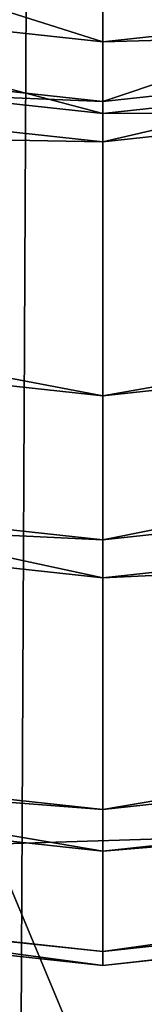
# Model space of a CAD drawing. Header units: millimetres. Extents: x -4.88 to 4.89, y -4.29 to 5.48.
# Tile 160 of 256: x 0.00066 to 0.00363, y -0.59804 to -0.5745. Entities that reach past the tile are written whole.
import ezdxf

# ---------------------------------------------------------------- set-up
doc = ezdxf.new("R2010")
doc.units = ezdxf.units.MM
doc.layers.get('0').update_dxf_attribs({"true_color": 0x5890e1})

msp = doc.modelspace()

# ---------------------------------------------------------------- meshes
at = {"color": 206, "true_color": 0x6c0888}
mesh = msp.add_polyface(dxfattribs=at)
corners = [(-4.61817455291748, 0.5942677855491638, 63.11192321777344), (-0.3076751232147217, 0.5942677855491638, 63.11192321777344), (-0.3070552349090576, 0.5745411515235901, 63.11192321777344), (-0.3076751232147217, 0.5942676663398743, 63.64631652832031), (-0.3070552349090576, 0.5745410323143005, 63.64631652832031), (-4.492310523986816, 0.3112271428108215, 63.62292098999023), (-4.609048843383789, 0.3038826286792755, 63.11192321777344), (-0.3051979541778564, 0.5548924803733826, 63.11192321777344), (-0.3051979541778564, 0.554892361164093, 63.64631652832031), (-4.46566104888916, 0.02930366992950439, 63.62292098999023), (-4.581707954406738, 0.01464360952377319, 63.11192321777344), (-0.3021106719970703, 0.5353990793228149, 63.11192321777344), (-0.3021106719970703, 0.5353990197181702, 63.64631652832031), (-4.421361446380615, -0.2503901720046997, 63.62292098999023), (-4.536259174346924, -0.2723079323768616, 63.11192321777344), (-0.2978050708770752, 0.5161380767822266, 63.11192321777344), (-0.2978050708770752, 0.5161380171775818, 63.64631652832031), (-4.359587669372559, -0.5267506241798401, 63.62292098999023), (-4.472882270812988, -0.5558395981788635, 63.11192321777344), (-0.2922987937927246, 0.4971854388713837, 63.11192321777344), (-0.2922987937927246, 0.4971853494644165, 63.64631652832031), (-4.280582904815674, -0.7986868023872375, 63.62292098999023), (-0.2856135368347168, 0.4786157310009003, 63.64631652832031), (-0.2856135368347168, 0.4786158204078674, 63.11192321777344), (-0.2777750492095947, 0.4605026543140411, 63.64631652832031), (-0.2777755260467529, 0.4605027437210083, 63.11192321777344), (-0.268815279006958, 0.4429174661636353, 63.64631652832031), (-0.268815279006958, 0.44291752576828, 63.11192321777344), (-0.2587685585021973, 0.4259296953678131, 63.64631652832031), (-0.2587685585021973, 0.4259297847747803, 63.11192321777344), (-0.2476754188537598, 0.4096059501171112, 63.64631652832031), (-0.2476754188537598, 0.4096060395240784, 63.11192321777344), (-0.2355785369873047, 0.394011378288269, 63.64631652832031), (-0.2355785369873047, 0.3940114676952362, 63.11192321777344), (-0.2225267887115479, 0.3792068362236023, 63.64631652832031), (-0.2225267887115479, 0.3792069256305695, 63.11192321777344), (-0.2085716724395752, 0.3652509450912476, 63.64631652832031), (-0.2085716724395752, 0.3652510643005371, 63.11192321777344), (-0.1937670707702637, 0.3521991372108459, 63.64631652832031), (-0.1937670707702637, 0.3521992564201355, 63.11192321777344), (-0.1781723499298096, 0.3401025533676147, 63.64631271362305), (-0.1781723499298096, 0.3401026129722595, 63.11192321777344), (-0.161848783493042, 0.3290092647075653, 63.64631652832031), (-0.161848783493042, 0.3290091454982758, 63.11192321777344), (-0.1448607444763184, 0.3189625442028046, 63.64631652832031), (-0.1448607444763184, 0.318962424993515, 63.11192321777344), (-0.1272754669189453, 0.310002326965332, 63.64631652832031), (-0.1272754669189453, 0.3100021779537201, 63.11192321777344), (-0.1091625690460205, 0.3021639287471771, 63.64631652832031), (-0.1091625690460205, 0.3021638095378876, 63.11192321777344), (-0.09059309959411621, 0.295478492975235, 63.64631652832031), (-0.09059309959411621, 0.2954785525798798, 63.11192321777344), (-0.0716402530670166, 0.2899720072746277, 63.64631652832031), (-0.0716402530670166, 0.2899720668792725, 63.11192321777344), (-0.05237913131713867, 0.2856671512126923, 63.64631652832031), (-0.05237936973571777, 0.285667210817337, 63.11192321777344), (-0.03288602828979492, 0.2825792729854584, 63.64631652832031), (-0.03288602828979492, 0.2825789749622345, 63.11192321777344), (-0.01323723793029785, 0.2807220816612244, 63.64631652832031), (-0.01323723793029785, 0.2807217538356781, 63.11192321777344), (0.006489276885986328, 0.2801022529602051, 63.64631652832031), (0.006489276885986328, 0.2801019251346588, 63.11192321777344)]
mesh.append_faces([[corners[k] for k in face] for face in [(1, 4, 2), (3, 5, 4), (2, 8, 7), (4, 9, 8), (7, 12, 11), (8, 13, 12), (11, 16, 15), (12, 17, 16), (15, 20, 19), (16, 21, 20), (19, 22, 23), (23, 24, 25), (25, 26, 27), (27, 28, 29), (29, 30, 31), (31, 32, 33), (33, 34, 35), (35, 36, 37), (37, 38, 39), (39, 40, 41), (41, 42, 43), (43, 44, 45), (45, 46, 47), (47, 48, 49), (49, 50, 51), (51, 52, 53), (53, 54, 55), (55, 56, 57), (57, 58, 59), (59, 60, 61)]], dxfattribs={"vtx0": -1, "color": 206})
mesh.append_faces([[corners[k] for k in face] for face in [(0, 1, 2), (1, 3, 4), (6, 2, 7), (2, 4, 8), (10, 7, 11), (7, 8, 12), (14, 11, 15), (11, 12, 16), (18, 15, 19), (15, 16, 20), (19, 20, 22), (23, 22, 24), (25, 24, 26), (27, 26, 28), (29, 28, 30), (31, 30, 32), (33, 32, 34), (35, 34, 36), (37, 36, 38), (39, 38, 40), (41, 40, 42), (43, 42, 44), (45, 44, 46), (47, 46, 48), (49, 48, 50), (51, 50, 52), (53, 52, 54), (55, 54, 56), (57, 56, 58), (59, 58, 60)]], dxfattribs={"vtx2": -1, "color": 206})
mesh = msp.add_polyface(dxfattribs=at)
corners = [(-4.391827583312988, -0.8348321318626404, 63.11192321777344), (-0.2922987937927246, 0.4971854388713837, 63.11192321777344), (-0.2856135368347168, 0.4786158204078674, 63.11192321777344), (-0.2922987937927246, 0.4971853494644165, 63.64631652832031), (-4.184659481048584, -1.065125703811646, 63.62292098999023), (-0.2856135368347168, 0.4786157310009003, 63.64631652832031), (-4.29341459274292, -1.108184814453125, 63.11192321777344), (-0.2777755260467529, 0.4605027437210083, 63.11192321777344), (-4.072195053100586, -1.325015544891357, 63.62292098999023), (-0.2777750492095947, 0.4605026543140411, 63.64631652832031), (-4.178031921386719, -1.374818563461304, 63.11192321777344), (-0.268815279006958, 0.44291752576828, 63.11192321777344), (-3.943633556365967, -1.577331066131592, 63.62292098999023), (-0.268815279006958, 0.4429174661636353, 63.64631652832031), (-4.046134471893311, -1.633681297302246, 63.11192321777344), (-0.2587685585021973, 0.4259297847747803, 63.11192321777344), (-3.799483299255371, -1.821076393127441, 63.62292098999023), (-0.2587685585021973, 0.4259296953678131, 63.64631652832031), (-3.89824366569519, -1.883751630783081, 63.11192321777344), (-0.2476754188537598, 0.4096060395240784, 63.11192321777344), (-3.640312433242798, -2.055289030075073, 63.62292098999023), (-0.2476754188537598, 0.4096059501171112, 63.64631652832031), (-3.734942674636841, -2.124041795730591, 63.11192321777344), (-0.2355785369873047, 0.3940114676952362, 63.11192321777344), (-3.46674919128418, -2.279045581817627, 63.62292098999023), (-0.2355785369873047, 0.394011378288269, 63.64631652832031), (-3.556875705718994, -2.353604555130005, 63.11192321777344), (-0.2225267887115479, 0.3792069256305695, 63.11192321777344), (-3.279478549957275, -2.491462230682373, 63.62292098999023), (-0.2225267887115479, 0.3792068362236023, 63.64631652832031), (-3.364745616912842, -2.571532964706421, 63.11192321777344), (-0.2085716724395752, 0.3652510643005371, 63.11192321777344), (-3.079240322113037, -2.69170069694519, 63.62292098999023), (-0.2085716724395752, 0.3652509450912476, 63.64631652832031), (-3.159311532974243, -2.776967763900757, 63.11192321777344), (-0.1937670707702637, 0.3521992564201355, 63.11192321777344), (-2.866823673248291, -2.878971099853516, 63.62292098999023), (-0.1937670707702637, 0.3521991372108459, 63.64631652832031), (-2.941382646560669, -2.969097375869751, 63.11192321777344), (-0.1781723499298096, 0.3401026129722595, 63.11192321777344), (-2.643067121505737, -3.052534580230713, 63.62292098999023), (-0.1781723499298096, 0.3401025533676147, 63.64631271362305), (-2.711820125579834, -3.147164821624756, 63.11192321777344), (-0.161848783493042, 0.3290091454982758, 63.11192321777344), (-2.471529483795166, -3.310465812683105, 63.11192321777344), (-2.408854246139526, -3.211705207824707, 63.62292098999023), (-0.161848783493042, 0.3290092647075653, 63.64631652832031), (-0.1448607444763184, 0.318962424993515, 63.11192321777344), (-2.22145938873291, -3.458357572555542, 63.11192321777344), (-2.165109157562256, -3.355855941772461, 63.62292098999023), (-0.1448607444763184, 0.3189625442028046, 63.64631652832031), (-0.1272754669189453, 0.3100021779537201, 63.11192321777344), (-1.962596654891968, -3.590254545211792, 63.11192321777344), (-1.912793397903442, -3.484417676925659, 63.62292098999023), (-0.1272754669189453, 0.310002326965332, 63.64631652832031), (-0.1091625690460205, 0.3021638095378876, 63.11192321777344), (-1.695963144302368, -3.705637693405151, 63.11192321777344), (-1.652904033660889, -3.596882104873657, 63.62292098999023), (-0.1091625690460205, 0.3021639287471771, 63.64631652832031), (-0.09059309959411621, 0.2954785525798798, 63.11192321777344), (-1.422610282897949, -3.804050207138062, 63.11192321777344), (-1.386464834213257, -3.692805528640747, 63.62292098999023), (-0.09059309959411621, 0.295478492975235, 63.64631652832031), (-0.0716402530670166, 0.2899720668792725, 63.11192321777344), (-1.143618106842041, -3.88510537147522, 63.11192321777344), (-1.114529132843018, -3.771810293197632, 63.62292098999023), (-0.0716402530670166, 0.2899720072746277, 63.64631652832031), (-0.05237936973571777, 0.285667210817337, 63.11192321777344), (-0.8600859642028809, -3.948482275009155, 63.11192321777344), (-0.8381679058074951, -3.833584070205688, 63.62292098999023), (-0.05237913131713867, 0.2856671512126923, 63.64631652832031), (-0.03288602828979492, 0.2825789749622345, 63.11192321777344), (-0.573134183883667, -3.99393105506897, 63.11192321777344), (-0.558474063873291, -3.877884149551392, 63.62292098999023), (-0.03288602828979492, 0.2825792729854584, 63.64631652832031), (-0.01323723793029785, 0.2807217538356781, 63.11192321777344), (-0.2765510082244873, -3.90453314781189, 63.62292098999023), (-0.01323723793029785, 0.2807220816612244, 63.64631652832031), (-0.28389573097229, -4.0212721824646, 63.11192321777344), (0.006489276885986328, 0.2801019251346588, 63.11192321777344), (0.00648951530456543, -3.913428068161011, 63.62292098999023), (0.006489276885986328, 0.2801022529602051, 63.64631652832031)]
mesh.append_faces([[corners[k] for k in face] for face in [(3, 4, 5), (5, 8, 9), (9, 12, 13), (13, 16, 17), (17, 20, 21), (21, 24, 25), (25, 28, 29), (29, 32, 33), (33, 36, 37), (37, 40, 41), (42, 43, 44), (41, 45, 46), (44, 47, 48), (46, 49, 50), (48, 51, 52), (50, 53, 54), (52, 55, 56), (54, 57, 58), (56, 59, 60), (58, 61, 62), (60, 63, 64), (62, 65, 66), (64, 67, 68), (66, 69, 70), (68, 71, 72), (70, 73, 74), (74, 76, 77), (77, 80, 81)]], dxfattribs={"vtx0": -1, "color": 206})
mesh.append_faces([[corners[k] for k in face] for face in [(0, 1, 2), (6, 2, 7), (10, 7, 11), (14, 11, 15), (18, 15, 19), (22, 19, 23), (26, 23, 27), (30, 27, 31), (34, 31, 35), (38, 35, 39), (37, 36, 40), (42, 39, 43), (41, 40, 45), (44, 43, 47), (46, 45, 49), (48, 47, 51), (50, 49, 53), (52, 51, 55), (54, 53, 57), (56, 55, 59), (58, 57, 61), (60, 59, 63), (62, 61, 65), (64, 63, 67), (66, 65, 69), (68, 67, 71), (70, 69, 73), (72, 71, 75), (74, 73, 76), (78, 75, 79), (77, 76, 80)]], dxfattribs={"vtx2": -1, "color": 206})
mesh = msp.add_polyface(dxfattribs=at)
corners = [(-1.183853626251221, -4.041811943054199, 63.15747451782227), (-0.8883390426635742, -4.096590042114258, 63.15002822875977), (-0.89040207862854, -4.107405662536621, 63.15747451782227), (-1.18111515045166, -4.031147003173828, 63.15002822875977), (-0.8861451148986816, -4.085089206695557, 63.14316177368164), (-1.178203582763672, -4.019806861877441, 63.14316177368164), (-0.8838181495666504, -4.072889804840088, 63.13690185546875), (-1.175114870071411, -4.007777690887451, 63.13690185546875), (-0.881354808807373, -4.059978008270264, 63.13127517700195), (-1.17184591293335, -3.99504542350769, 63.13127517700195), (-0.8787531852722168, -4.046339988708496, 63.12630844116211), (-1.168393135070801, -3.981597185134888, 63.12630844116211), (-0.8760104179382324, -4.031961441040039, 63.12203216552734), (-1.164752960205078, -3.967419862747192, 63.12203216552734), (-0.8731238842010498, -4.016829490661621, 63.11847305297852), (-1.160921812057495, -3.952498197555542, 63.11847305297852), (-0.8700907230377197, -4.00092887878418, 63.11565399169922), (-1.156896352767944, -3.936820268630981, 63.11565399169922), (-0.8669083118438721, -3.984246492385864, 63.11360168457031), (-1.15267276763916, -3.920370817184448, 63.11360168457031), (-0.8635745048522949, -3.966768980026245, 63.11235046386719), (-1.148247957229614, -3.903136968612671, 63.11235046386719), (-0.8600859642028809, -3.948482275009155, 63.11192321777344), (-1.114529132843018, -3.771810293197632, 63.62292098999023), (-0.8644692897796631, -3.971461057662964, 63.97383117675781), (-0.8381679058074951, -3.833584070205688, 63.62292098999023), (-1.149435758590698, -3.907763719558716, 63.97383117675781), (-0.8557019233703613, -3.925502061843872, 65.01727294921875), (-1.137799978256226, -3.862445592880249, 65.01727294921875), (-0.9083049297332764, -4.201255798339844, 65.22996520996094), (-0.5873603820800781, -4.106542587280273, 63.13127517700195), (-0.5856201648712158, -4.092767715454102, 63.12630844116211), (-0.5837855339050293, -4.078245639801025, 63.12203216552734), (-0.5818548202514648, -4.062962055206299, 63.11847305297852), (-0.5798261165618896, -4.046902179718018, 63.11565399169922), (-0.5776975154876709, -4.030053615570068, 63.11360168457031), (-0.575467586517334, -4.012401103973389, 63.11235046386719), (-0.573134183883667, -3.99393105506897, 63.11192321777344), (-0.576066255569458, -4.017139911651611, 63.97383117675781), (-0.558474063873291, -3.877884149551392, 63.62292098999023), (-0.5702018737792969, -3.970721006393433, 65.01727294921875), (-0.6053860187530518, -4.249233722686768, 65.22996520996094), (-0.2882645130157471, -4.090713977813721, 63.11847305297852), (-0.287247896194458, -4.074559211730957, 63.11565399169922), (-0.2861816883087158, -4.057609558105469, 63.11360168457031), (-0.2850644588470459, -4.039852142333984, 63.11235046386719), (-0.28389573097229, -4.0212721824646, 63.11192321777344), (-0.01323723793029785, 0.2807217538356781, 63.11192321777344), (-0.2853641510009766, -4.044619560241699, 63.97383117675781), (-0.2765510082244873, -3.90453314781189, 63.62292098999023), (-0.282426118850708, -3.997923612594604, 65.01727294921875), (-0.3000528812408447, -4.278096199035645, 65.22996520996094), (0.00648951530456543, -4.083790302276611, 63.11565399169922), (0.00648951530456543, -4.066807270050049, 63.11360168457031), (0.00648951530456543, -4.049014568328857, 63.11235046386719), (0.00648951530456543, -4.030397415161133, 63.11192321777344), (0.006489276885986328, 0.2801019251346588, 63.11192321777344), (0.00648951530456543, -4.053791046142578, 63.97383117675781), (0.00648951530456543, -3.913428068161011, 63.62292098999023), (0.006489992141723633, -4.007003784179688, 65.01727294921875)]
mesh.append_faces([[corners[k] for k in face] for face in [(0, 1, 2), (3, 4, 1), (5, 6, 4), (7, 8, 6), (9, 10, 8), (11, 12, 10), (13, 14, 12), (15, 16, 14), (17, 18, 16), (19, 20, 18), (21, 22, 20), (23, 24, 25), (26, 27, 24), (28, 29, 27), (10, 32, 31), (12, 33, 32), (14, 34, 33), (16, 35, 34), (18, 36, 35), (20, 37, 36), (25, 38, 39), (24, 40, 38), (27, 41, 40), (33, 43, 42), (34, 44, 43), (35, 45, 44), (36, 46, 45), (37, 47, 46), (39, 48, 49), (38, 50, 48), (40, 51, 50), (43, 53, 52), (44, 54, 53), (45, 55, 54), (46, 56, 55), (49, 57, 58), (48, 59, 57)]], dxfattribs={"vtx0": -1, "color": 206})
mesh.append_faces([[corners[k] for k in face] for face in [(6, 8, 30), (8, 10, 31), (10, 12, 32), (12, 14, 33), (14, 16, 34), (16, 18, 35), (18, 20, 36), (20, 22, 37), (25, 24, 38), (24, 27, 40), (32, 33, 42), (33, 34, 43), (34, 35, 44), (35, 36, 45), (36, 37, 46), (39, 38, 48), (38, 40, 50), (42, 43, 52), (43, 44, 53), (44, 45, 54), (45, 46, 55), (49, 48, 57), (48, 50, 59)]], dxfattribs={"vtx2": -1, "color": 206})
mesh = msp.add_polyface(dxfattribs=at)
corners = [(0.05041313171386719, -0.0129440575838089, -8.298449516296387), (0.7102479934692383, -0.23077392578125, -8.280877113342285), (0.04950094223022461, -0.0160839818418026, -8.298449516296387), (0.7286782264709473, -0.236762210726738, -7.897031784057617), (0.04950094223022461, -0.01608395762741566, -7.897032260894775), (0.0483933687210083, -0.01916040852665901, -7.897032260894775), (0.6943563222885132, -0.2749152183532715, -8.280877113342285), (0.0483933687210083, -0.01916043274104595, -8.298449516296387), (0.7123739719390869, -0.2820489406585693, -7.897031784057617), (0.04709482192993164, -0.02216123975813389, -7.897032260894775), (0.6757241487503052, -0.3179717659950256, -8.280877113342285), (0.04709476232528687, -0.02216126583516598, -8.298449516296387), (0.6932584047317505, -0.3262227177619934, -7.897031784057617), (0.04561036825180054, -0.02507463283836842, -7.897032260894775), (0.6544250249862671, -0.3597733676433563, -8.280877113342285), (0.04561036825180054, -0.02507464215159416, -8.298449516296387), (0.671406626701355, -0.369109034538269, -7.897031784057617), (0.04394596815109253, -0.02788903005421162, -7.897032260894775), (0.6305434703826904, -0.4001550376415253, -8.280877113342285), (0.04394590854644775, -0.02788905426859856, -8.298449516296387), (0.6469053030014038, -0.410538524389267, -7.897031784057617), (0.04210799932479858, -0.0305933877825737, -7.897032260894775), (0.6041730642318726, -0.4389578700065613, -8.280877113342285), (0.04210793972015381, -0.03059341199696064, -8.298449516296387), (0.6198505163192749, -0.450348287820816, -7.897031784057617), (0.04010403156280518, -0.03317699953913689, -7.897032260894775), (0.5754187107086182, -0.4760279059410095, -8.280877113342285), (0.0401039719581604, -0.03317702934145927, -8.298449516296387), (0.5903500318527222, -0.4883802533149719, -7.897031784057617), (0.03794169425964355, -0.03562969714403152, -7.897032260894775), (0.5443930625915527, -0.5112194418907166, -8.280877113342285), (0.03794163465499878, -0.03562972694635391, -8.298449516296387), (0.5585194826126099, -0.5244849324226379, -7.897031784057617), (0.03562963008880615, -0.03794179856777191, -7.897032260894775), (0.5112191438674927, -0.5443934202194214, -8.280877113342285), (0.03562963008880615, -0.037941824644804, -8.298449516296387), (0.5244847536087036, -0.558519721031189, -7.897031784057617), (0.0331769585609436, -0.04010411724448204, -7.897032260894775), (0.4760276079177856, -0.5754188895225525, -8.280877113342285), (0.0331769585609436, -0.04010414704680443, -8.298449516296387), (0.488379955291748, -0.5903502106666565, -7.897031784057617), (0.03059333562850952, -0.04210815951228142, -7.897032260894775), (0.438957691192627, -0.6041731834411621, -8.280877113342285), (0.03059333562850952, -0.04210818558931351, -8.298449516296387), (0.4503481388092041, -0.6198508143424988, -7.897031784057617), (0.02788901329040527, -0.0439460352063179, -7.897032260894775), (0.4105384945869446, -0.6469054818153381, -7.897031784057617), (0.4001548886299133, -0.6305436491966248, -8.280876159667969), (0.02788901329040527, -0.04394606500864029, -8.298449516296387), (0.02507460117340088, -0.04561049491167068, -7.897032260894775), (0.3691088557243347, -0.6714068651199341, -7.897031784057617), (0.3597731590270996, -0.6544253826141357, -8.280876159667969), (0.02507460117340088, -0.04561052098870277, -8.298449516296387), (0.02216118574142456, -0.04709498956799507, -7.897032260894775), (0.3262224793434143, -0.6932585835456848, -7.897031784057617), (0.3179715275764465, -0.6757243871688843, -8.280876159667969), (0.02216118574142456, -0.04709501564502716, -8.298449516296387), (0.01916038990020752, -0.04839355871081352, -7.897032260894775), (0.2820486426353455, -0.7123743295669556, -7.897031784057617), (0.2749149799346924, -0.6943565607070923, -8.280876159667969), (0.01916033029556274, -0.04839358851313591, -8.298449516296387), (0.01608389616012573, -0.04950115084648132, -7.897032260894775), (0.2367621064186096, -0.7286784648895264, -7.897031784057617), (0.2307737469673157, -0.7102483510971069, -8.280876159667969), (0.01608389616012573, -0.04950117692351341, -8.298449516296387), (0.01294398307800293, -0.05041342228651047, -7.897032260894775), (0.1905408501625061, -0.7421069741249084, -7.897031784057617), (0.1857215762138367, -0.7233372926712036, -8.280876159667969), (0.01294398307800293, -0.05041341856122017, -8.298449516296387), (0.009752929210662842, -0.05112667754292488, -7.897032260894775), (0.1435671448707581, -0.7526068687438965, -7.897031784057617), (0.1399359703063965, -0.7335715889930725, -8.280876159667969), (0.009752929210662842, -0.05112673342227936, -8.298449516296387), (0.006523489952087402, -0.05163812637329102, -7.897032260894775), (0.09602731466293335, -0.7601364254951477, -7.897031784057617), (0.09359854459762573, -0.7409106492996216, -8.280876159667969), (0.006523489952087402, -0.05163818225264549, -8.298449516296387), (0.003268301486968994, -0.05194587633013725, -7.897032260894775), (0.04689204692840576, -0.7453257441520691, -8.280876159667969), (0.003268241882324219, -0.05194593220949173, -8.298449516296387), (0.04810881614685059, -0.764665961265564, -7.897031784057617), (1.192092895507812e-07, -0.05204856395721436, -7.897032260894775), (5.960464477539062e-08, -0.7467994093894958, -8.280876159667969), (5.960464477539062e-08, -0.05204861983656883, -8.298449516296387)]
mesh.append_faces([[corners[k] for k in face] for face in [(0, 1, 2), (2, 6, 7), (7, 10, 11), (11, 14, 15), (15, 18, 19), (19, 22, 23), (23, 26, 27), (27, 30, 31), (31, 34, 35), (35, 38, 39), (39, 42, 43), (44, 45, 46), (43, 47, 48), (46, 49, 50), (48, 51, 52), (50, 53, 54), (52, 55, 56), (54, 57, 58), (56, 59, 60), (58, 61, 62), (60, 63, 64), (62, 65, 66), (64, 67, 68), (66, 69, 70), (68, 71, 72), (70, 73, 74), (72, 75, 76), (76, 78, 79), (79, 82, 83)]], dxfattribs={"vtx0": -1, "color": 206})
mesh.append_faces([[corners[k] for k in face] for face in [(3, 4, 5), (8, 5, 9), (12, 9, 13), (16, 13, 17), (20, 17, 21), (24, 21, 25), (28, 25, 29), (32, 29, 33), (36, 33, 37), (40, 37, 41), (44, 41, 45), (43, 42, 47), (46, 45, 49), (48, 47, 51), (50, 49, 53), (52, 51, 55), (54, 53, 57), (56, 55, 59), (58, 57, 61), (60, 59, 63), (62, 61, 65), (64, 63, 67), (66, 65, 69), (68, 67, 71), (70, 69, 73), (72, 71, 75), (74, 73, 77), (76, 75, 78), (80, 77, 81), (79, 78, 82)]], dxfattribs={"vtx2": -1, "color": 206})
mesh = msp.add_polyface(dxfattribs=at)
corners = [(0.1972067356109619, -0.7680689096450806, -7.931249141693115), (0.1482478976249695, -0.7771441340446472, -7.925655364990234), (0.1485897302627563, -0.7789360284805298, -7.931249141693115), (0.1967530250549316, -0.7663020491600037, -7.925655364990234), (0.1478844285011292, -0.7752388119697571, -7.920496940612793), (0.1962707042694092, -0.7644232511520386, -7.920496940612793), (0.1474988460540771, -0.7732177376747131, -7.915794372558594), (0.1957589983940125, -0.7624303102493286, -7.915794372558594), (0.1470908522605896, -0.7710785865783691, -7.911568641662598), (0.1952173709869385, -0.7603210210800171, -7.911568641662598), (0.146659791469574, -0.7688190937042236, -7.907838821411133), (0.1946454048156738, -0.7580930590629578, -7.907838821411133), (0.1462053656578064, -0.7664370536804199, -7.904626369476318), (0.1940422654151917, -0.7557442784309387, -7.904626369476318), (0.1457272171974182, -0.7639299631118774, -7.901950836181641), (0.1934075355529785, -0.7532721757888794, -7.901950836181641), (0.1452246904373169, -0.7612957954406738, -7.899833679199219), (0.1927406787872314, -0.7506747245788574, -7.899833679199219), (0.1446974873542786, -0.7585320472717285, -7.898294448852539), (0.1920409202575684, -0.7479495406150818, -7.898294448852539), (0.144145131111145, -0.75563645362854, -7.897353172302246), (0.1913078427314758, -0.7450944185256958, -7.897353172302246), (0.1435671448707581, -0.7526068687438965, -7.897031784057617), (0.1857215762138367, -0.7233372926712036, -8.280876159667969), (0.1442933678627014, -0.7564139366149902, -8.544468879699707), (0.1399359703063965, -0.7335715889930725, -8.280876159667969), (0.1915046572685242, -0.7458609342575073, -8.544468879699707), (0.1428408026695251, -0.7487998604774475, -10.83539867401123), (0.1895768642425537, -0.7383531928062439, -10.83539867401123), (0.151555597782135, -0.7944846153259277, -10.99516296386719), (0.09838420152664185, -0.7787929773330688, -7.911568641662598), (0.09809589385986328, -0.7765108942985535, -7.907838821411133), (0.09779196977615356, -0.7741049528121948, -7.904626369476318), (0.09747207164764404, -0.7715728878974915, -7.901950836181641), (0.09713596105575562, -0.7689122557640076, -7.899833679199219), (0.0967833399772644, -0.7661208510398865, -7.898294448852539), (0.09641391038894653, -0.7631963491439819, -7.897353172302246), (0.09602731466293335, -0.7601364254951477, -7.897031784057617), (0.09651303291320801, -0.7639815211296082, -8.544468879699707), (0.09359854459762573, -0.7409106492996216, -8.280876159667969), (0.09554147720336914, -0.7562913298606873, -10.83539867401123), (0.1013704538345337, -0.8024331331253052, -10.99516296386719), (0.04883259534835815, -0.7761706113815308, -7.901950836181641), (0.04866421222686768, -0.7734941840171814, -7.899833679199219), (0.04848754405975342, -0.770686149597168, -7.898294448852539), (0.04830247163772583, -0.767744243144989, -7.897353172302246), (0.04810881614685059, -0.764665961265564, -7.897031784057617), (0.003268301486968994, -0.05194587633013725, -7.897032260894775), (0.04835218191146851, -0.7685340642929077, -8.544468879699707), (0.04689204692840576, -0.7453257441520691, -8.280876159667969), (0.04786539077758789, -0.7607980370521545, -10.83539867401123), (0.05078566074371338, -0.8072147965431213, -10.99516296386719), (1.192092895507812e-07, -0.7750235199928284, -7.899833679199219), (1.192092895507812e-07, -0.7722099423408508, -7.898294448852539), (1.192092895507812e-07, -0.7692621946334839, -7.897353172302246), (1.192092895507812e-07, -0.7661779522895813, -7.897031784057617), (1.192092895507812e-07, -0.05204856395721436, -7.897032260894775), (5.960464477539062e-08, -0.7700536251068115, -8.544468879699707), (5.960464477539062e-08, -0.7467994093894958, -8.280876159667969), (0, -0.7623022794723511, -10.83539867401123)]
mesh.append_faces([[corners[k] for k in face] for face in [(0, 1, 2), (3, 4, 1), (5, 6, 4), (7, 8, 6), (9, 10, 8), (11, 12, 10), (13, 14, 12), (15, 16, 14), (17, 18, 16), (19, 20, 18), (21, 22, 20), (23, 24, 25), (26, 27, 24), (28, 29, 27), (10, 32, 31), (12, 33, 32), (14, 34, 33), (16, 35, 34), (18, 36, 35), (20, 37, 36), (25, 38, 39), (24, 40, 38), (27, 41, 40), (33, 43, 42), (34, 44, 43), (35, 45, 44), (36, 46, 45), (37, 47, 46), (39, 48, 49), (38, 50, 48), (40, 51, 50), (43, 53, 52), (44, 54, 53), (45, 55, 54), (46, 56, 55), (49, 57, 58), (48, 59, 57)]], dxfattribs={"vtx0": -1, "color": 206})
mesh.append_faces([[corners[k] for k in face] for face in [(6, 8, 30), (8, 10, 31), (10, 12, 32), (12, 14, 33), (14, 16, 34), (16, 18, 35), (18, 20, 36), (20, 22, 37), (25, 24, 38), (24, 27, 40), (32, 33, 42), (33, 34, 43), (34, 35, 44), (35, 36, 45), (36, 37, 46), (39, 38, 48), (38, 40, 50), (42, 43, 52), (43, 44, 53), (44, 45, 54), (45, 46, 55), (49, 48, 57), (48, 50, 59)]], dxfattribs={"vtx2": -1, "color": 206})
at = {"color": 213, "true_color": 0xc458e1}
mesh = msp.add_polyface(dxfattribs=at)
corners = [(0.2187423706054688, -0.5524775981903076, -9.400459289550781), (0.1784298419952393, -0.4506598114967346, -9.391846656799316), (0.1497805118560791, -0.4609742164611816, -9.391846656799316), (0.1836203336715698, -0.5651223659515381, -9.400459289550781), (0.1588457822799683, -0.401196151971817, -9.753114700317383), (0.1943013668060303, -0.4907464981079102, -9.78031063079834), (0.1631036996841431, -0.5019784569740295, -9.78031063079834), (0.1928372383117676, -0.5934886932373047, -9.807680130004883), (0.2168004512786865, -0.6672401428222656, -9.410802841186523), (0.1477737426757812, -0.575536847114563, -9.400459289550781), (0.1205402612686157, -0.4694694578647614, -9.391846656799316), (0.1333410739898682, -0.4103784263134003, -9.753114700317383), (0.1312624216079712, -0.5112292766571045, -9.78031063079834), (0.1073100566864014, -0.4179412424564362, -9.753114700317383), (0.15519118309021, -0.6044259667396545, -9.807679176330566), (0.09082400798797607, -0.4761118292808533, -9.391846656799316), (0.1113436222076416, -0.5836799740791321, -9.400459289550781), (0.09890294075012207, -0.518462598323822, -9.78031063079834), (0.08085548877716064, -0.4238545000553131, -9.753114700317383), (0.1169326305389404, -0.6129778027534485, -9.807679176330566), (0.06074953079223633, -0.4808752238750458, -9.391846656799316), (0.07447433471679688, -0.5895195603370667, -9.400459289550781), (0.06615328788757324, -0.5236496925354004, -9.78031063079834), (0.05408191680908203, -0.4280950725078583, -9.753114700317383), (0.07821273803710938, -0.6191105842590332, -9.807680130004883), (0.03043532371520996, -0.483740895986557, -9.391846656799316), (0.03731119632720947, -0.5930325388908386, -9.400459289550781), (0.03314244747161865, -0.5267701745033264, -9.78031063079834), (0.02709484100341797, -0.4306460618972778, -9.753114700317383), (0.0391840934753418, -0.6227998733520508, -9.807680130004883), (7.152557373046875e-07, -0.4846972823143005, -9.391846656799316), (7.152557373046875e-07, -0.5942050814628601, -9.400459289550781), (8.344650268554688e-07, -0.3729406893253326, -9.384832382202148), (8.344650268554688e-07, -0.5278117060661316, -9.78031063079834), (8.344650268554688e-07, -0.4314976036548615, -9.753114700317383), (8.344650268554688e-07, -0.6240313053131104, -9.807680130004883)]
mesh.append_faces([[corners[k] for k in face] for face in [(0, 2, 3), (5, 7, 6), (3, 10, 9), (11, 12, 13), (6, 14, 12), (9, 15, 16), (13, 17, 18), (12, 19, 17), (16, 20, 21), (18, 22, 23), (17, 24, 22), (21, 25, 26), (23, 27, 28), (22, 29, 27), (26, 30, 31), (25, 32, 30), (28, 33, 34), (27, 35, 33)]], dxfattribs={"vtx0": -1, "color": 213})
mesh.append_faces([[corners[k] for k in face] for face in [(0, 1, 2), (4, 5, 6), (8, 3, 9), (3, 2, 10), (11, 6, 12), (6, 7, 14), (9, 10, 15), (13, 12, 17), (12, 14, 19), (16, 15, 20), (18, 17, 22), (17, 19, 24), (21, 20, 25), (23, 22, 27), (22, 24, 29), (26, 25, 30), (28, 27, 33), (27, 29, 35)]], dxfattribs={"vtx2": -1, "color": 213})
at = {"color": 18, "true_color": 0x000000}
mesh = msp.add_polyface(dxfattribs=at)
corners = [(0.09404623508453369, -0.5003738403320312, -14.05841636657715), (0.00264325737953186, -0.5103152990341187, -14.05841636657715), (0.002643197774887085, -0.5305340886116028, -14.37745571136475), (0.09765246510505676, -0.5202004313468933, -14.37745571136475), (0.00264313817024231, -0.5492230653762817, -14.68737602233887), (0.1009857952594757, -0.5385268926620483, -14.68737602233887), (0.002643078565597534, -0.5648524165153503, -14.97905540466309), (0.103773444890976, -0.5538530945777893, -14.97905540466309), (0.002643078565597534, -0.5774222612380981, -15.25249671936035), (0.1060154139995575, -0.566179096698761, -15.25249671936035), (0.002643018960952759, -0.5869325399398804, -15.50769805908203), (0.1077116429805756, -0.5755047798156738, -15.50769805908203), (0.002642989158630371, -0.5933830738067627, -15.74465942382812), (0.1088621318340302, -0.5818303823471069, -15.74465942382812), (0.002642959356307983, -0.596774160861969, -15.96338272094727), (0.109466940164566, -0.5851556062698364, -15.96338272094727), (0.002642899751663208, -0.5971055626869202, -16.16386413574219), (0.1095260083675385, -0.5854805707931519, -16.16386413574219), (0.002642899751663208, -0.5943774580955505, -16.34610748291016), (0.1090393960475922, -0.5828053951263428, -16.34610748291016), (0.002642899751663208, -0.5878408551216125, -16.5080394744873), (0.1078734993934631, -0.576395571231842, -16.5080394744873), (0.00264286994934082, -0.5767470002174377, -16.6475887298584), (0.1058947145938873, -0.5655168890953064, -16.6475887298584), (0.00264286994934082, -0.5610958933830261, -16.76475715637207), (0.1031031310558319, -0.5501694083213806, -16.76475715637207), (0.002642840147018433, -0.5408874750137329, -16.85954284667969), (0.0994986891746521, -0.5303530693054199, -16.85954284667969), (0.002642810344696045, -0.5172450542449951, -16.93505477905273), (0.09528174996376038, -0.5071693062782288, -16.93505477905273), (0.002642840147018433, -0.4912918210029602, -16.99439811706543), (0.09065264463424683, -0.4817195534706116, -16.99439811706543), (0.002641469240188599, -0.5159499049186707, -25.6685619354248), (0.0950491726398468, -0.5058996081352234, -25.6685619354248), (0.08637544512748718, -0.4582132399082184, -25.64297103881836), (0.002641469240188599, -0.5539472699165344, -25.69252014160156), (0.1018264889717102, -0.5431599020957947, -25.69252014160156), (0.002641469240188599, -0.5764606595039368, -25.71652412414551), (0.1058420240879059, -0.565236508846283, -25.71652412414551), (0.002641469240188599, -0.5834901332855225, -25.74057579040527), (0.1070958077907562, -0.5721295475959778, -25.74057769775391), (0.002641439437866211, -0.5750354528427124, -25.76467704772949), (0.1055878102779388, -0.5638389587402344, -25.76467704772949), (0.002641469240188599, -0.5543313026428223, -25.7877025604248), (0.1018949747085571, -0.5435364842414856, -25.78770446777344), (0.002641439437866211, -0.5246121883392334, -25.80853271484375), (0.0965941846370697, -0.5143938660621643, -25.80853271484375), (0.002641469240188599, -0.4858779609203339, -25.82716178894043)]
mesh.append_faces([[corners[k] for k in face] for face in [(0, 1, 2), (2, 3, 0), (4, 5, 3), (3, 2, 4), (5, 4, 6), (6, 7, 5), (8, 9, 7), (7, 6, 8), (9, 8, 10), (10, 11, 9), (11, 10, 12), (13, 12, 14), (15, 14, 16), (17, 16, 18), (19, 18, 20), (21, 20, 22), (22, 23, 21), (24, 25, 23), (23, 22, 24), (25, 24, 26), (26, 27, 25), (28, 29, 27), (27, 26, 28), (29, 28, 30), (30, 31, 29), (32, 33, 34), (35, 36, 33), (33, 32, 35), (36, 35, 37), (37, 38, 36), (39, 40, 38), (38, 37, 39), (40, 39, 41), (41, 42, 40), (43, 44, 42), (42, 41, 43), (44, 43, 45), (45, 46, 44), (46, 45, 47)]], dxfattribs={"vtx2": -1, "color": 18})
mesh = msp.add_polyface(dxfattribs=at)
corners = [(0.00264325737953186, -0.5103152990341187, -14.05841636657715), (-0.08875977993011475, -0.5003741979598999, -14.05841636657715), (-0.09236611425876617, -0.5202007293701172, -14.37745571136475), (0.002643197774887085, -0.5305340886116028, -14.37745571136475), (-0.09569957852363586, -0.5385271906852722, -14.68737602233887), (0.00264313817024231, -0.5492230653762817, -14.68737602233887), (-0.09848734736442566, -0.5538533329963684, -14.97905540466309), (0.002643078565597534, -0.5648524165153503, -14.97905540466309), (-0.1007293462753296, -0.5661793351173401, -15.25249671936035), (0.002643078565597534, -0.5774222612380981, -15.25249671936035), (-0.1024256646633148, -0.5755050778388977, -15.50769805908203), (0.002643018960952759, -0.5869325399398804, -15.50769805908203), (-0.1035762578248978, -0.5818305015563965, -15.74465942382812), (0.002642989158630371, -0.5933830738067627, -15.74465942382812), (-0.1041811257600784, -0.585155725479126, -15.96338272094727), (0.002642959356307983, -0.596774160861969, -15.96338272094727), (-0.1042402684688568, -0.5854807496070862, -16.16386413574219), (0.002642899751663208, -0.5971055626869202, -16.16386413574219), (-0.1037536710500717, -0.5828055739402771, -16.34610748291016), (0.002642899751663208, -0.5943774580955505, -16.34610748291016), (-0.1025878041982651, -0.5763958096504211, -16.5080394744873), (0.002642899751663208, -0.5878408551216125, -16.5080394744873), (-0.100609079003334, -0.5655171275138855, -16.6475887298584), (0.00264286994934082, -0.5767470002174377, -16.6475887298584), (-0.09781748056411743, -0.5501695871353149, -16.76475715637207), (0.00264286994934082, -0.5610958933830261, -16.76475715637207), (-0.09421305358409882, -0.5303532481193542, -16.85954284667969), (0.002642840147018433, -0.5408874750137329, -16.85954284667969), (-0.08999612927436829, -0.5071694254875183, -16.93505477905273), (0.002642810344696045, -0.5172450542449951, -16.93505477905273), (-0.08536705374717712, -0.4817197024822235, -16.99439811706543), (0.002642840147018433, -0.4912918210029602, -16.99439811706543), (-0.0897662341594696, -0.50589919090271, -25.6685619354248), (0.002641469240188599, -0.5159499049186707, -25.6685619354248), (0.002641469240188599, -0.4673202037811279, -25.64297103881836), (-0.0965435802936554, -0.5431594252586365, -25.69252014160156), (0.002641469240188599, -0.5539472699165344, -25.69252014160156), (-0.1005591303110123, -0.5652360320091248, -25.71652412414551), (0.002641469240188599, -0.5764606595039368, -25.71652412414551), (-0.1018129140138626, -0.5721290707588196, -25.74057769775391), (0.002641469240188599, -0.5834901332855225, -25.74057579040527), (-0.1003049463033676, -0.563838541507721, -25.76467704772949), (0.002641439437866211, -0.5750354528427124, -25.76467704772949), (-0.0966121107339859, -0.5435360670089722, -25.78770446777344), (0.002641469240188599, -0.5543313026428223, -25.7877025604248), (-0.09131129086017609, -0.5143934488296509, -25.80853271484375), (0.002641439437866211, -0.5246121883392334, -25.80853271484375), (-0.08440250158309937, -0.4764106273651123, -25.82716178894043), (0.002641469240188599, -0.4858779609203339, -25.82716178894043)]
mesh.append_faces([[corners[k] for k in face] for face in [(0, 1, 2), (2, 3, 0), (4, 5, 3), (3, 2, 4), (5, 4, 6), (6, 7, 5), (8, 9, 7), (7, 6, 8), (9, 8, 10), (10, 11, 9), (12, 13, 11), (14, 15, 13), (16, 17, 15), (18, 19, 17), (20, 21, 19), (21, 20, 22), (22, 23, 21), (24, 25, 23), (23, 22, 24), (25, 24, 26), (26, 27, 25), (28, 29, 27), (27, 26, 28), (29, 28, 30), (30, 31, 29), (32, 33, 34), (35, 36, 33), (33, 32, 35), (36, 35, 37), (37, 38, 36), (39, 40, 38), (38, 37, 39), (40, 39, 41), (41, 42, 40), (43, 44, 42), (42, 41, 43), (44, 43, 45), (45, 46, 44), (47, 48, 46), (46, 45, 47)]], dxfattribs={"vtx2": -1, "color": 18})
mesh = msp.add_polyface(dxfattribs=at)
corners = [(0.1819703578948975, -0.4713066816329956, -14.05841636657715), (0.09404623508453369, -0.5003738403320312, -14.05841636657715), (0.09765246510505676, -0.5202004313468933, -14.37745571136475), (0.1890455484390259, -0.4899864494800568, -14.37745571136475), (0.1009857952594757, -0.5385268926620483, -14.68737602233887), (0.1955854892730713, -0.5072529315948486, -14.68737602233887), (0.103773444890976, -0.5538530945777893, -14.97905540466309), (0.2010547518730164, -0.5216925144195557, -14.97905540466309), (0.1060154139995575, -0.566179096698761, -15.25249671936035), (0.2054533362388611, -0.5333055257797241, -15.25249671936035), (0.1077116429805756, -0.5755047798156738, -15.50769805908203), (0.2087813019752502, -0.5420918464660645, -15.50769805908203), (0.002642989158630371, -0.5933830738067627, -15.74465942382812), (0.1088621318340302, -0.5818303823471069, -15.74465942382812), (0.2110385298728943, -0.5480514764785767, -15.74465942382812), (0.109466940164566, -0.5851556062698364, -15.96338272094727), (0.002642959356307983, -0.596774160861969, -15.96338272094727), (0.002642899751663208, -0.5971055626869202, -16.16386413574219), (0.1095260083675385, -0.5854805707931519, -16.16386413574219), (0.2122251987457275, -0.5511844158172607, -15.96338272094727), (0.2123410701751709, -0.5514906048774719, -16.16386413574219), (0.1090393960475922, -0.5828053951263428, -16.34610748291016), (0.002642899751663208, -0.5943774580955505, -16.34610748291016), (0.002642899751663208, -0.5878408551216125, -16.5080394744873), (0.1078734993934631, -0.576395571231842, -16.5080394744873), (0.2113863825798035, -0.5489702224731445, -16.34610748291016), (0.2090990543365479, -0.542931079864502, -16.5080394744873), (0.1058947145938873, -0.5655168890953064, -16.6475887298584), (0.2052167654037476, -0.5326817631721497, -16.6475887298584), (0.1031031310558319, -0.5501694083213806, -16.76475715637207), (0.199739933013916, -0.5182219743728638, -16.76475715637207), (0.0994986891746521, -0.5303530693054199, -16.85954284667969), (0.1926681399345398, -0.4995518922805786, -16.85954284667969), (0.09528174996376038, -0.5071693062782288, -16.93505477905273), (0.1843947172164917, -0.4777091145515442, -16.93505477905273), (0.1018264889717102, -0.5431599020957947, -25.69252014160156), (0.1972364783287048, -0.5116183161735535, -25.69252014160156), (0.1839398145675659, -0.4765132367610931, -25.6685619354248), (0.0950491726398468, -0.5058996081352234, -25.6685619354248), (0.1058420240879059, -0.565236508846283, -25.71652412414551), (0.2051147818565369, -0.5324180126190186, -25.71652412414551), (0.1070958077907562, -0.5721295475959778, -25.74057769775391), (0.2075745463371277, -0.538912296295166, -25.74057579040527), (0.1055878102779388, -0.5638389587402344, -25.76467704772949), (0.2046160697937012, -0.5311012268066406, -25.76467704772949), (0.1018949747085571, -0.5435364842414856, -25.78770446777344), (0.1973708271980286, -0.5119730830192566, -25.7877025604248), (0.0965941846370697, -0.5143938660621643, -25.80853271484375), (0.1869710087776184, -0.4845161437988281, -25.80853271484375)]
mesh.append_faces([[corners[k] for k in face] for face in [(0, 1, 2), (2, 3, 0), (4, 5, 3), (3, 2, 4), (5, 4, 6), (6, 7, 5), (8, 9, 7), (7, 6, 8), (9, 8, 10), (10, 11, 9), (12, 13, 10), (11, 10, 13), (14, 13, 15), (16, 15, 13), (17, 18, 15), (19, 15, 18), (20, 18, 21), (22, 21, 18), (23, 24, 21), (25, 21, 24), (26, 24, 27), (27, 28, 26), (29, 30, 28), (28, 27, 29), (30, 29, 31), (31, 32, 30), (33, 34, 32), (32, 31, 33), (35, 36, 37), (37, 38, 35), (36, 35, 39), (39, 40, 36), (41, 42, 40), (40, 39, 41), (42, 41, 43), (43, 44, 42), (45, 46, 44), (44, 43, 45), (46, 45, 47), (47, 48, 46)]], dxfattribs={"vtx2": -1, "color": 18})
mesh = msp.add_polyface(dxfattribs=at)
corners = [(-0.1837594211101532, -0.4899870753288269, -14.37745571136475), (-0.09236611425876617, -0.5202007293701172, -14.37745571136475), (-0.08875977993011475, -0.5003741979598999, -14.05841636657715), (-0.190299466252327, -0.5072534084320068, -14.68737602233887), (-0.09569957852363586, -0.5385271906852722, -14.68737602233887), (-0.195768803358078, -0.5216930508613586, -14.97905540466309), (-0.09848734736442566, -0.5538533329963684, -14.97905540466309), (-0.2001674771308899, -0.5333059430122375, -15.25249671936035), (-0.1007293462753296, -0.5661793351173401, -15.25249671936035), (-0.2034954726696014, -0.5420923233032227, -15.50769805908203), (-0.1024256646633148, -0.5755050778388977, -15.50769805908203), (-0.205752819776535, -0.5480518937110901, -15.74465942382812), (-0.1035762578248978, -0.5818305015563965, -15.74465942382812), (0.002643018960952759, -0.5869325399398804, -15.50769805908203), (0.002642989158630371, -0.5933830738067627, -15.74465942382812), (-0.1041811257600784, -0.585155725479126, -15.96338272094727), (-0.2069394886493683, -0.5511847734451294, -15.96338272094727), (-0.2070554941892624, -0.5514910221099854, -16.16386413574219), (-0.1042402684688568, -0.5854807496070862, -16.16386413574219), (0.002642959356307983, -0.596774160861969, -15.96338272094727), (0.002642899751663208, -0.5971055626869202, -16.16386413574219), (-0.1037536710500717, -0.5828055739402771, -16.34610748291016), (-0.2061008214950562, -0.5489705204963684, -16.34610748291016), (-0.2038134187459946, -0.5429315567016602, -16.5080394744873), (-0.1025878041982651, -0.5763958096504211, -16.5080394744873), (0.002642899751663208, -0.5943774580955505, -16.34610748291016), (-0.199931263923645, -0.5326820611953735, -16.6475887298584), (-0.100609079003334, -0.5655171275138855, -16.6475887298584), (-0.1944543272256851, -0.5182223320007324, -16.76475715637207), (-0.09781748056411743, -0.5501695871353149, -16.76475715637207), (-0.1873826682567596, -0.4995522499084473, -16.85954284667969), (-0.09421305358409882, -0.5303532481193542, -16.85954284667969), (-0.1791093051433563, -0.4777094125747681, -16.93505477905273), (-0.08999612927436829, -0.5071694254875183, -16.93505477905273), (-0.1919535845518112, -0.5116174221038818, -25.69252014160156), (-0.0965435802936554, -0.5431594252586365, -25.69252014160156), (-0.0897662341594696, -0.50589919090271, -25.6685619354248), (-0.1786568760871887, -0.4765124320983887, -25.6685619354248), (-0.1998319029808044, -0.5324171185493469, -25.71652412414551), (-0.1005591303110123, -0.5652360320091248, -25.71652412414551), (-0.2022917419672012, -0.5389113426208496, -25.74057579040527), (-0.1018129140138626, -0.5721290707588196, -25.74057769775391), (-0.1993331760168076, -0.5311003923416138, -25.76467704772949), (-0.1003049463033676, -0.563838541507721, -25.76467704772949), (-0.1920880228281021, -0.5119723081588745, -25.7877025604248), (-0.0966121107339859, -0.5435360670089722, -25.78770446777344), (-0.1816881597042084, -0.484515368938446, -25.80853271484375), (-0.09131129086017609, -0.5143934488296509, -25.80853271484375)]
mesh.append_faces([[corners[k] for k in face] for face in [(0, 1, 2), (3, 4, 1), (1, 0, 3), (4, 3, 5), (5, 6, 4), (7, 8, 6), (6, 5, 7), (8, 7, 9), (9, 10, 8), (11, 12, 10), (13, 10, 12), (14, 12, 15), (16, 15, 12), (17, 18, 15), (19, 15, 18), (20, 18, 21), (22, 21, 18), (23, 24, 21), (25, 21, 24), (24, 23, 26), (26, 27, 24), (28, 29, 27), (27, 26, 28), (29, 28, 30), (30, 31, 29), (32, 33, 31), (31, 30, 32), (34, 35, 36), (36, 37, 34), (35, 34, 38), (38, 39, 35), (40, 41, 39), (39, 38, 40), (41, 40, 42), (42, 43, 41), (44, 45, 43), (43, 42, 44), (45, 44, 46), (46, 47, 45)]], dxfattribs={"vtx2": -1, "color": 18})
at = {"color": 213, "true_color": 0xc458e1}
mesh = msp.add_polyface(dxfattribs=at)
corners = [(0.2168004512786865, -0.6672401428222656, -9.410802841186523), (0.1477737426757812, -0.575536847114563, -9.400459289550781), (0.174476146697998, -0.6795365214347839, -9.410802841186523), (0.1928372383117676, -0.5934886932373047, -9.807680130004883), (0.2225342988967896, -0.6848869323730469, -9.835264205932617), (0.1790907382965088, -0.6975085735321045, -9.835264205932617), (0.15519118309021, -0.6044259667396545, -9.807679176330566), (0.2264019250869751, -0.8817740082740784, -9.437212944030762), (0.2006760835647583, -0.7815786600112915, -9.423009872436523), (0.1512042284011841, -0.7926369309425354, -9.423009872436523), (0.1314634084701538, -0.6891510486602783, -9.410802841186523), (0.1113436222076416, -0.5836799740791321, -9.400459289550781), (0.1349402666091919, -0.7073773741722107, -9.835264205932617), (0.1169326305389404, -0.6129778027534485, -9.807679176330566), (0.2029550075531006, -0.7904537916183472, -9.863107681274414), (0.1529213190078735, -0.801637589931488, -9.863107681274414), (0.08793175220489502, -0.6960458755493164, -9.410802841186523), (0.1011358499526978, -0.8005671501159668, -9.423009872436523), (0.07447433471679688, -0.5895195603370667, -9.400459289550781), (0.09025740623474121, -0.7144545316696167, -9.835264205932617), (0.07821273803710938, -0.6191105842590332, -9.807680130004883), (0.10228431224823, -0.8096577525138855, -9.863107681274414), (0.04405319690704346, -0.7001937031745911, -9.410802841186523), (0.05066835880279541, -0.8053377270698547, -9.423009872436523), (0.03731119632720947, -0.5930325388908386, -9.400459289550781), (0.04521846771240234, -0.7187119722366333, -9.835264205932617), (0.0391840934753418, -0.6227998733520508, -9.807680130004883), (0.05124378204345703, -0.814482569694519, -9.863107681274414), (7.152557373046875e-07, -0.7015780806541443, -9.410802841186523), (5.960464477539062e-07, -0.8069300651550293, -9.423009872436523), (7.152557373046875e-07, -0.5942050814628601, -9.400459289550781), (8.344650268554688e-07, -0.7201330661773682, -9.835264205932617), (8.344650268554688e-07, -0.6240313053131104, -9.807680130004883), (7.152557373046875e-07, -0.8160929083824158, -9.863107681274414)]
mesh.append_faces([[corners[k] for k in face] for face in [(0, 1, 2), (3, 5, 6), (8, 10, 9), (2, 11, 10), (6, 12, 13), (5, 15, 12), (9, 16, 17), (10, 18, 16), (13, 19, 20), (12, 21, 19), (17, 22, 23), (16, 24, 22), (20, 25, 26), (19, 27, 25), (23, 28, 29), (22, 30, 28), (26, 31, 32), (25, 33, 31)]], dxfattribs={"vtx0": -1, "color": 213})
mesh.append_faces([[corners[k] for k in face] for face in [(3, 4, 5), (7, 8, 9), (8, 2, 10), (2, 1, 11), (6, 5, 12), (5, 14, 15), (9, 10, 16), (10, 11, 18), (13, 12, 19), (12, 15, 21), (17, 16, 22), (16, 18, 24), (20, 19, 25), (19, 21, 27), (23, 22, 28), (22, 24, 30), (26, 25, 31), (25, 27, 33)]], dxfattribs={"vtx2": -1, "color": 213})

doc.saveas('drawing.dxf')
